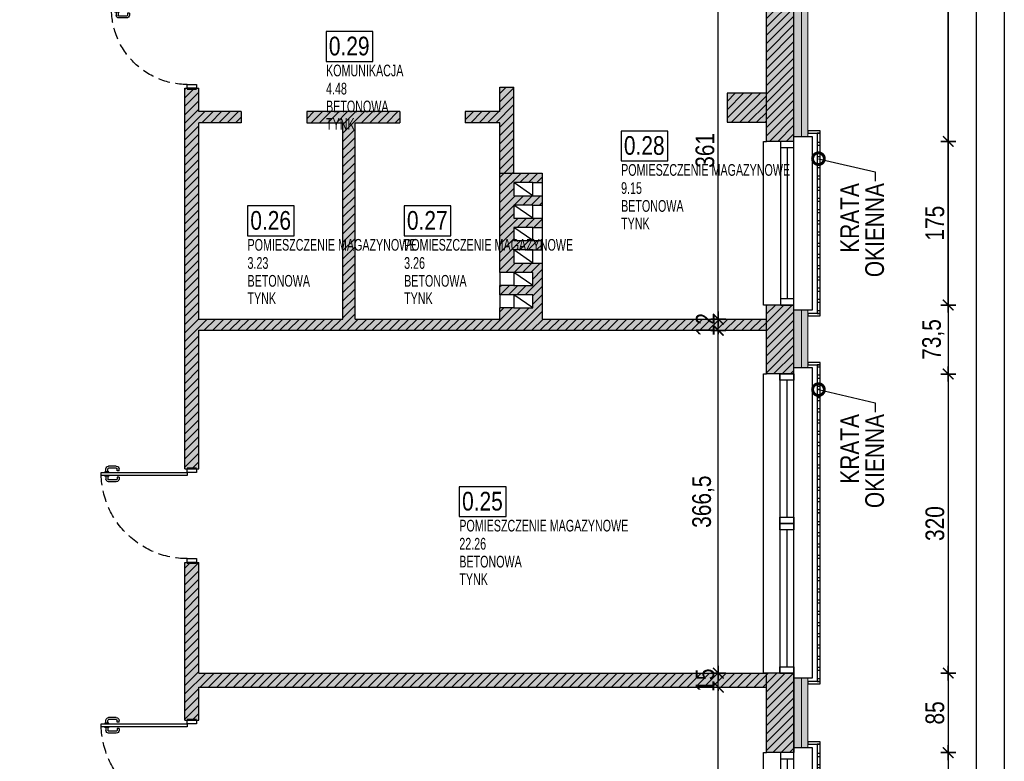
# Model space of a CAD drawing. Header units: millimetres. Extents: x 59331 to 112314, y -16110 to 34390.
# Tile 177 of 198: x 71515 to 72568, y 21896 to 22689. Entities that reach past the tile are written whole.
import ezdxf
from ezdxf import colors
from ezdxf.entities.mleader import LeaderData, LeaderLine
from ezdxf.math import Vec2, Vec3

# ---------------------------------------------------------------- set-up
doc = ezdxf.new("R2010")
doc.units = ezdxf.units.MM
doc.linetypes.add('DASHED', pattern=[0.75, 0.5, -0.25])
doc.layers.get('DEFPOINTS').update_dxf_attribs({"lineweight": 9})
for name, color, linetype in [('_HSA_HATCH_WYPEŁNIENIA_PRZEGRÓD', 205, 'Continuous'), ('_HSA_NUMERACJA POMIESZCZEN', 43, 'Continuous'), ('_HSA_OPIS', 43, 'Continuous'), ('_HSA_STOLARKA_WEWNĘTRZNA', 132, 'Continuous'), ('_HSA_STOLARKA_ZEWNĘTRZNA', 132, 'Continuous'), ('_HSA_WIDOKOWE', 1, 'Continuous'), ('_HSA_WIDOKOWE_CIENKIE', 8, 'Continuous'), ('_HSA_WYM_100', 141, 'Continuous'), ('_HSA_ŚCIANY_DZIAŁOWE', 6, 'Continuous'), ('_HSA_ŚCIANY_KONSTRUKCYJNE', 3, 'Continuous'), ('_HSA_ŚCIANY_MUROWANE', 4, 'Continuous')]:
    doc.layers.add(name, color=color, linetype=linetype)
for name, color, linetype, lineweight in [('_HSA_IZOLACJA_TERMICZNA', 2, 'Continuous', 5), ('A- stolarka', 221, 'Continuous', 20), ('A-sciany', 254, 'Continuous', 30)]:
    doc.layers.add(name, color=color, linetype=linetype, lineweight=lineweight)
doc.layers.add('_HSA_NUMERACJA POMIESZCZEN POMOC', color=7, linetype='Continuous', true_color=0x38940a, plot=False)
doc.layers.add('_HSA_UWAGI', color=50, linetype='Continuous', plot=False)
doc.styles.add('ARIAL_100', font='Arial.ttf', dxfattribs={"width": 0.8, "height": 20})
doc.styles.add('ARIAL_50', font='Arial Narrow.ttf', dxfattribs={"width": 0.8, "height": 10})
doc.linetypes.add('BATTING', pattern='A,0.00254,-2.54,[134,ltypeshp.shx,S=2.54,R=0,X=-2.54,Y=0],-5.08,[134,ltypeshp.shx,S=2.54,R=180,X=2.54,Y=0],-2.54', length=10.16254)
doc.dimstyles.new('WYM_WEWN_100', dxfattribs={"dimtxt": 20, "dimasz": 2, "dimexe": 10, "dimexo": 0, "dimgap": 4, "dimtad": 1, "dimdec": 1, "dimrnd": 0.1, "dimtxsty": 'ARIAL_100', "dimblk": 'Wym-03', "dimcen": 0, "dimdle": 10, "dimse1": 1, "dimse2": 1, "dimclrt": 256, "dimazin": 2, "dimtfac": 1, "dimtdec": 1, "dimtix": 1, "dimtmove": 2, "dimatfit": 0, "dimfxl": 1, "dimtolj": 1, "dimtzin": 0, "dimarcsym": 0})

# ---------------------------------------------------------------- blocks, each defined once
blk = doc.blocks.new('kr')
for points in [[(7192, 8737), (7205.1, 8737), (7205.1, 8739.5), (7192, 8739.5)], [(7205.1, 8737), (7201.9, 8737), (7201.9, 8544), (7205.1, 8544)], [(7201.9, 8724), (7205.1, 8724), (7205.1, 8726.9), (7201.9, 8726.9)], [(7201.9, 8712), (7205.1, 8712), (7205.1, 8714.9), (7201.9, 8714.9)], [(7201.9, 8700), (7205.1, 8700), (7205.1, 8702.9), (7201.9, 8702.9)], [(7201.9, 8688), (7205.1, 8688), (7205.1, 8690.9), (7201.9, 8690.9)], [(7201.9, 8676), (7205.1, 8676), (7205.1, 8678.9), (7201.9, 8678.9)], [(7201.9, 8664), (7205.1, 8664), (7205.1, 8666.9), (7201.9, 8666.9)], [(7201.9, 8652), (7205.1, 8652), (7205.1, 8654.9), (7201.9, 8654.9)], [(7201.9, 8640), (7205.1, 8640), (7205.1, 8642.9), (7201.9, 8642.9)], [(7201.9, 8628), (7205.1, 8628), (7205.1, 8630.9), (7201.9, 8630.9)], [(7201.9, 8616), (7205.1, 8616), (7205.1, 8618.9), (7201.9, 8618.9)], [(7201.9, 8604), (7205.1, 8604), (7205.1, 8606.9), (7201.9, 8606.9)], [(7201.9, 8592), (7205.1, 8592), (7205.1, 8594.9), (7201.9, 8594.9)], [(7201.9, 8580), (7205.1, 8580), (7205.1, 8582.9), (7201.9, 8582.9)], [(7201.9, 8568), (7205.1, 8568), (7205.1, 8570.9), (7201.9, 8570.9)], [(7201.9, 8556), (7205.1, 8556), (7205.1, 8558.9), (7201.9, 8558.9)], [(7192, 8541.5), (7205.1, 8541.5), (7205.1, 8544), (7192, 8544)], [(7201.9, 8544), (7205.1, 8544), (7205.1, 8546.9), (7201.9, 8546.9)]]:
    blk.add_lwpolyline(points, close=True)
blk = doc.blocks.new('*U28')
for p, q in [((4.2, 87), (1.1, 87)), ((4.2, 85), (1.1, 85)), ((4.2, 88.25), (5, 88.25)), ((4.2, 83.75), (4.2, 88.25)), ((8.725, 88.25), (7.925, 88.25)), ((8.725, 83.75), (8.725, 88.25)), ((8.725, 87), (11.825, 87)), ((8.725, 85), (11.825, 85)), ((-1.9, 75.86), (-1.9, 84)), ((0.1, 75.86), (0.1, 84)), ((3.2, 74.86), (1.1, 74.86)), ((3.2, 72.86), (3.2, 74.86)), ((5, 83.75), (4.2, 83.75)), ((7.925, 83.75), (8.725, 83.75)), ((9.725, 72.86), (9.725, 74.86)), ((9.725, 74.86), (11.825, 74.86)), ((12.825, 75.86), (12.825, 84)), ((14.825, 75.86), (14.825, 84)), ((3.2, 72.86), (1.1, 72.86)), ((9.725, 72.86), (11.825, 72.86))]:
    blk.add_line(p, q)
for points in [[(5, 0), (7.925, 0), (7.925, 92), (5, 92)], [(1, 0), (1, -10), (5, -10), (5, 0)], [(97, 0), (97, -10), (101, -10), (101, 0)]]:
    blk.add_lwpolyline(points, close=True)
for points in [[(0, 0), (0, -10)], [(102, 0), (102, -10)]]:
    blk.add_lwpolyline(points)
for centre, radius, start, end in [((1.1, 84), 3, 90, 180), ((1.1, 84), 1, 90, 180), ((11.825, 84), 3, 0, 90), ((11.825, 84), 1, 0, 90), ((1.1, 75.86), 3, 180, 270), ((1.1, 75.86), 1, 180, 270), ((11.825, 75.86), 3, 270, 0), ((11.825, 75.86), 1, 270, 0)]:
    blk.add_arc(centre, radius, start, end)
at = {"linetype": 'DASHED', "ltscale": 25}
blk.add_arc((5, 0), 92, 0, 90, dxfattribs=at)
blk = doc.blocks.new('*U29')
for p, q in [((4.2, 76), (1.1, 76)), ((4.2, 74), (1.1, 74)), ((4.2, 77.25), (5, 77.25)), ((4.2, 72.75), (4.2, 77.25)), ((8.725, 77.25), (7.925, 77.25)), ((8.725, 72.75), (8.725, 77.25)), ((8.725, 76), (11.825, 76)), ((8.725, 74), (11.825, 74)), ((-1.9, 64.86), (-1.9, 73)), ((0.1, 64.86), (0.1, 73)), ((3.2, 63.86), (1.1, 63.86)), ((3.2, 61.86), (3.2, 63.86)), ((5, 72.75), (4.2, 72.75)), ((7.925, 72.75), (8.725, 72.75)), ((9.725, 61.86), (9.725, 63.86)), ((9.725, 63.86), (11.825, 63.86)), ((12.825, 64.86), (12.825, 73)), ((14.825, 64.86), (14.825, 73)), ((3.2, 61.86), (1.1, 61.86)), ((9.725, 61.86), (11.825, 61.86))]:
    blk.add_line(p, q)
for points in [[(5, 0), (7.925, 0), (7.925, 81), (5, 81)], [(1, 0), (1, -10), (5, -10), (5, 0)], [(86, 0), (86, -10), (90, -10), (90, 0)]]:
    blk.add_lwpolyline(points, close=True)
for points in [[(0, 0), (0, -10)], [(91, 0), (91, -10)]]:
    blk.add_lwpolyline(points)
for centre, radius, start, end in [((1.1, 73), 3, 90, 180), ((1.1, 73), 1, 90, 180), ((11.825, 73), 3, 0, 90), ((11.825, 73), 1, 0, 90), ((1.1, 64.86), 3, 180, 270), ((1.1, 64.86), 1, 180, 270), ((11.825, 64.86), 3, 270, 0), ((11.825, 64.86), 1, 270, 0)]:
    blk.add_arc(centre, radius, start, end)
at = {"linetype": 'DASHED', "ltscale": 25}
blk.add_arc((5, 0), 81, 0, 90, dxfattribs=at)
blk = doc.blocks.new('A$Ced0c9adf')
for points in [[(0, 341.4), (13.1, 341.4), (13.1, 343.8), (0, 343.8)], [(13.1, 341.4), (9.9, 341.4), (9.9, 183.1), (13.1, 183.1)], [(9.9, 339.1), (13.1, 339.1), (13.1, 341.4), (9.9, 341.4)], [(9.9, 327.1), (13.1, 327.1), (13.1, 330.1), (9.9, 330.1)], [(9.9, 315.1), (13.1, 315.1), (13.1, 318.1), (9.9, 318.1)], [(9.9, 303.1), (13.1, 303.1), (13.1, 306.1), (9.9, 306.1)], [(9.9, 291.1), (13.1, 291.1), (13.1, 294.1), (9.9, 294.1)], [(9.9, 279.1), (13.1, 279.1), (13.1, 282.1), (9.9, 282.1)], [(9.9, 267.1), (13.1, 267.1), (13.1, 270.1), (9.9, 270.1)], [(9.9, 255.1), (13.1, 255.1), (13.1, 258.1), (9.9, 258.1)], [(9.9, 243.1), (13.1, 243.1), (13.1, 246.1), (9.9, 246.1)], [(9.9, 231.1), (13.1, 231.1), (13.1, 234.1), (9.9, 234.1)], [(9.9, 219.1), (13.1, 219.1), (13.1, 222.1), (9.9, 222.1)], [(9.9, 207.1), (13.1, 207.1), (13.1, 210.1), (9.9, 210.1)], [(9.9, 195.1), (13.1, 195.1), (13.1, 198.1), (9.9, 198.1)], [(9.9, 183.1), (13.1, 183.1), (13.1, 186.1), (9.9, 186.1)], [(13.1, 183.1), (9.9, 183.1), (9.9, 2.5), (13.1, 2.5)], [(9.9, 170.5), (13.1, 170.5), (13.1, 173.4), (9.9, 173.4)], [(9.9, 158.5), (13.1, 158.5), (13.1, 161.4), (9.9, 161.4)], [(9.9, 146.5), (13.1, 146.5), (13.1, 149.4), (9.9, 149.4)], [(9.9, 134.5), (13.1, 134.5), (13.1, 137.4), (9.9, 137.4)], [(9.9, 122.5), (13.1, 122.5), (13.1, 125.4), (9.9, 125.4)], [(9.9, 110.5), (13.1, 110.5), (13.1, 113.4), (9.9, 113.4)], [(9.9, 98.5), (13.1, 98.5), (13.1, 101.4), (9.9, 101.4)], [(9.9, 86.5), (13.1, 86.5), (13.1, 89.4), (9.9, 89.4)], [(9.9, 74.5), (13.1, 74.5), (13.1, 77.4), (9.9, 77.4)], [(9.9, 62.5), (13.1, 62.5), (13.1, 65.4), (9.9, 65.4)], [(9.9, 50.5), (13.1, 50.5), (13.1, 53.4), (9.9, 53.4)], [(9.9, 38.5), (13.1, 38.5), (13.1, 41.4), (9.9, 41.4)], [(9.9, 26.5), (13.1, 26.5), (13.1, 29.4), (9.9, 29.4)], [(9.9, 14.5), (13.1, 14.5), (13.1, 17.4), (9.9, 17.4)], [(0, 0), (13.1, 0), (13.1, 2.5), (0, 2.5)], [(9.9, 2.5), (13.1, 2.5), (13.1, 5.4), (9.9, 5.4)]]:
    blk.add_lwpolyline(points, close=True)
blk = doc.blocks.new('NUMERACJA_POMIESZCZEŃ_200')
blk.add_lwpolyline([(50, 31.9), (0, 31.9), (0, 0), (50, 0)], close=True)
at = {"style": 'ARIAL_100', "width": 0.8}
blk.add_attdef('OPIS_TABELKA', (3, 6.5), '', height=20, dxfattribs=at)
at = {"layer": '_HSA_NUMERACJA POMIESZCZEN POMOC', "style": 'ARIAL_50', "width": 0.8}
for tag, p in [('NAZWA', (0, -15.9)), ('POWIERZCHNIA', (0, -35.3)), ('POSADZKA', (0, -54.4)), ('SUFIT', (0, -73.1))]:
    blk.add_attdef(tag, p, '', height=12.5, dxfattribs=at)
blk = doc.blocks.new('otu')
for points in [[(7162, 9254), (7177, 9254), (7177, 9414), (7162, 9414)], [(7162, 9414), (7177, 9414), (7177, 9407.4), (7162, 9407.4)], [(7177, 9407.4), (7169.5, 9407.4), (7169.5, 9260.7), (7177, 9260.7)], [(7162, 9260.7), (7177, 9260.7), (7177, 9254), (7162, 9254)]]:
    blk.add_lwpolyline(points, close=True)
blk = doc.blocks.new('*U88')
at = {"linetype": 'ByBlock', "ltscale": 10}
for p, q in [((0, 14), (175, 14)), ((0, 0), (0, 14)), ((7, 0), (7, 14)), ((168, 14), (168, 0)), ((175, 14), (175, 0)), ((0, 0), (175, 0)), ((7, 7), (168, 7))]:
    blk.add_line(p, q, dxfattribs=at)
blk = doc.blocks.new('_DotSmall')
at = {"color": 0, "linetype": 'ByBlock', "const_width": 0.5}
blk.add_lwpolyline([(-0.0625, 0, 1), (0.0625, 0, 1)], format="xyb", close=True, dxfattribs=at)
blk = doc.blocks.new('Wym-03')
for p, q in [((-4, 0), (4, 0)), ((0, 4), (0, -4))]:
    blk.add_line(p, q)
blk.add_lwpolyline([(-2.83, -2.83, 0.8, 0.8, 0), (2.83, 2.83, 0.05, 0.05, 0)], format="xyseb")
blk = doc.blocks.new('*D429')
at = {"layer": '_HSA_WYM_100', "color": 0, "lineweight": -2, "transparency": 16777216}
blk.add_line((72508.2, 22386.2), (72508.2, 22557.2), dxfattribs=at)
at = {"layer": 'DEFPOINTS', "color": 0, "transparency": 16777216}
for p in [(72343.2, 22559.2), (72508.2, 22559.2), (72343.2, 22384.2)]:
    blk.add_point(p, dxfattribs=at)
at = {"layer": '_HSA_WYM_100', "color": 0, "lineweight": -2, "transparency": 16777216, "xscale": 2, "yscale": 2, "zscale": 2}
for p, rotation in [((72508.2, 22559.2), 90), ((72508.2, 22384.2), 270)]:
    blk.add_blockref('Wym-03', p, dxfattribs=dict(at, rotation=rotation))
at = {"layer": '_HSA_WYM_100', "transparency": 16777216, "insert": (72494, 22471.7), "char_height": 20, "attachment_point": 5, "rotation": 90, "style": 'ARIAL_100'}
blk.add_mtext('\\A1;175', dxfattribs=at)
blk = doc.blocks.new('*D430')
at = {"layer": '_HSA_WYM_100', "color": 0, "lineweight": -2, "transparency": 16777216}
blk.add_line((72508.2, 22561.2), (72508.2, 23251.5), dxfattribs=at)
at = {"layer": 'DEFPOINTS', "color": 0, "transparency": 16777216}
for p in [(72358.2, 23253.5), (72508.2, 23253.5), (72343.2, 22559.2)]:
    blk.add_point(p, dxfattribs=at)
at = {"layer": '_HSA_WYM_100', "color": 0, "lineweight": -2, "transparency": 16777216, "xscale": 2, "yscale": 2, "zscale": 2}
for p, rotation in [((72508.2, 23253.5), 90), ((72508.2, 22559.2), 270)]:
    blk.add_blockref('Wym-03', p, dxfattribs=dict(at, rotation=rotation))
at = {"layer": '_HSA_WYM_100', "transparency": 16777216, "insert": (72492.2, 22906.3), "char_height": 20, "attachment_point": 5, "rotation": 90, "style": 'ARIAL_100'}
blk.add_mtext('\\A1;694,5', dxfattribs=at)
blk = doc.blocks.new('*D431')
at = {"layer": '_HSA_WYM_100', "color": 0, "lineweight": -2, "transparency": 16777216}
blk.add_line((72508.2, 22382.2), (72508.2, 22312.4), dxfattribs=at)
at = {"layer": 'DEFPOINTS', "color": 0, "transparency": 16777216}
for p in [(72343.2, 22384.2), (72343.2, 22310.4), (72508.2, 22310.4)]:
    blk.add_point(p, dxfattribs=at)
at = {"layer": '_HSA_WYM_100', "color": 0, "lineweight": -2, "transparency": 16777216, "xscale": 2, "yscale": 2, "zscale": 2}
for p, rotation in [((72508.2, 22384.2), 90), ((72508.2, 22310.4), 270)]:
    blk.add_blockref('Wym-03', p, dxfattribs=dict(at, rotation=rotation))
at = {"layer": '_HSA_WYM_100', "transparency": 16777216, "insert": (72492.2, 22347.3), "char_height": 20, "attachment_point": 5, "rotation": 90, "style": 'ARIAL_100'}
blk.add_mtext('\\A1;73,5', dxfattribs=at)
blk = doc.blocks.new('*D432')
at = {"layer": '_HSA_WYM_100', "color": 0, "lineweight": -2, "transparency": 16777216}
blk.add_line((72508.2, 22308.4), (72508.2, 21992.4), dxfattribs=at)
at = {"layer": 'DEFPOINTS', "color": 0, "transparency": 16777216}
for p in [(72343.2, 22310.4), (72343.2, 21990.4), (72508.2, 21990.4)]:
    blk.add_point(p, dxfattribs=at)
at = {"layer": '_HSA_WYM_100', "color": 0, "lineweight": -2, "transparency": 16777216, "xscale": 2, "yscale": 2, "zscale": 2}
for p, rotation in [((72508.2, 22310.4), 90), ((72508.2, 21990.4), 270)]:
    blk.add_blockref('Wym-03', p, dxfattribs=dict(at, rotation=rotation))
at = {"layer": '_HSA_WYM_100', "transparency": 16777216, "insert": (72494, 22150.4), "char_height": 20, "attachment_point": 5, "rotation": 90, "style": 'ARIAL_100'}
blk.add_mtext('\\A1;320', dxfattribs=at)
blk = doc.blocks.new('*D433')
at = {"layer": '_HSA_WYM_100', "color": 0, "lineweight": -2, "transparency": 16777216}
blk.add_line((72508.2, 21988.4), (72508.2, 21907.4), dxfattribs=at)
at = {"layer": 'DEFPOINTS', "color": 0, "transparency": 16777216}
for p in [(72343.2, 21990.4), (72343.2, 21905.4), (72508.2, 21905.4)]:
    blk.add_point(p, dxfattribs=at)
at = {"layer": '_HSA_WYM_100', "color": 0, "lineweight": -2, "transparency": 16777216, "xscale": 2, "yscale": 2, "zscale": 2}
for p, rotation in [((72508.2, 21990.4), 90), ((72508.2, 21905.4), 270)]:
    blk.add_blockref('Wym-03', p, dxfattribs=dict(at, rotation=rotation))
at = {"layer": '_HSA_WYM_100', "transparency": 16777216, "insert": (72494, 21947.9), "char_height": 20, "attachment_point": 5, "rotation": 90, "style": 'ARIAL_100'}
blk.add_mtext('\\A1;85', dxfattribs=at)
blk = doc.blocks.new('*D434')
at = {"layer": '_HSA_WYM_100', "color": 0, "lineweight": -2, "transparency": 16777216}
blk.add_line((72508.2, 21903.4), (72508.2, 21732.4), dxfattribs=at)
at = {"layer": 'DEFPOINTS', "color": 0, "transparency": 16777216}
for p in [(72343.2, 21905.4), (72343.1, 21730.4), (72508.2, 21730.4)]:
    blk.add_point(p, dxfattribs=at)
at = {"layer": '_HSA_WYM_100', "color": 0, "lineweight": -2, "transparency": 16777216, "xscale": 2, "yscale": 2, "zscale": 2}
for p, rotation in [((72508.2, 21905.4), 90), ((72508.2, 21730.4), 270)]:
    blk.add_blockref('Wym-03', p, dxfattribs=dict(at, rotation=rotation))
at = {"layer": '_HSA_WYM_100', "transparency": 16777216, "insert": (72494, 21817.9), "char_height": 20, "attachment_point": 5, "rotation": 90, "style": 'ARIAL_100'}
blk.add_mtext('\\A1;175', dxfattribs=at)
blk = doc.blocks.new('*D452')
at = {"layer": '_HSA_WYM_100', "color": 0, "lineweight": -2, "transparency": 16777216}
blk.add_line((72538.2, 23251.5), (72538.2, 19529.4), dxfattribs=at)
at = {"layer": 'DEFPOINTS', "color": 0, "transparency": 16777216}
for p in [(72358.2, 23253.5), (72358.2, 19527.4), (72538.2, 19527.4)]:
    blk.add_point(p, dxfattribs=at)
at = {"layer": '_HSA_WYM_100', "color": 0, "lineweight": -2, "transparency": 16777216, "xscale": 2, "yscale": 2, "zscale": 2}
for p, rotation in [((72538.2, 23253.5), 90), ((72538.2, 19527.4), 270)]:
    blk.add_blockref('Wym-03', p, dxfattribs=dict(at, rotation=rotation))
at = {"layer": '_HSA_WYM_100', "transparency": 16777216, "insert": (72524, 21390.5), "char_height": 20, "attachment_point": 5, "rotation": 90, "style": 'ARIAL_100'}
blk.add_mtext('\\A1;3726', dxfattribs=at)
blk = doc.blocks.new('*D788')
at = {"layer": '_HSA_WYM_100', "color": 0, "lineweight": -2, "transparency": 16777216}
blk.add_line((72262.3, 21698.9), (72262.3, 21973.4), dxfattribs=at)
at = {"layer": 'DEFPOINTS', "color": 0, "transparency": 16777216}
for p in [(72262.3, 21975.4), (72313.8, 21975.4), (72313.8, 21696.9)]:
    blk.add_point(p, dxfattribs=at)
at = {"layer": '_HSA_WYM_100', "color": 0, "lineweight": -2, "transparency": 16777216, "xscale": 2, "yscale": 2, "zscale": 2}
for p, rotation in [((72262.3, 21975.4), 89.9999999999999), ((72262.3, 21696.9), 269.9999999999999)]:
    blk.add_blockref('Wym-03', p, dxfattribs=dict(at, rotation=rotation))
at = {"layer": '_HSA_WYM_100', "transparency": 16777216, "insert": (72246.3, 21836.2), "char_height": 20, "attachment_point": 5, "rotation": 90, "style": 'ARIAL_100'}
blk.add_mtext('\\A1;278,5', dxfattribs=at)
blk = doc.blocks.new('*D789')
at = {"layer": '_HSA_WYM_100', "color": 0, "lineweight": -2, "transparency": 16777216}
for p, q in [((72262.3, 21992.4), (72262.3, 21994.4)), ((72262.3, 21975.4), (72262.3, 21990.4)), ((72262.3, 21973.4), (72262.3, 21971.4))]:
    blk.add_line(p, q, dxfattribs=at)
at = {"layer": 'DEFPOINTS', "color": 0, "transparency": 16777216}
for p in [(72262.3, 21990.4), (72313.8, 21990.4), (72313.8, 21975.4)]:
    blk.add_point(p, dxfattribs=at)
at = {"layer": '_HSA_WYM_100', "color": 0, "lineweight": -2, "transparency": 16777216, "xscale": 2, "yscale": 2, "zscale": 2}
for p, rotation in [((72262.3, 21990.4), 269.9999999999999), ((72262.3, 21975.4), 89.99999999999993)]:
    blk.add_blockref('Wym-03', p, dxfattribs=dict(at, rotation=rotation))
at = {"layer": '_HSA_WYM_100', "transparency": 16777216, "insert": (72248.1, 21982.9), "char_height": 20, "attachment_point": 5, "rotation": 90, "style": 'ARIAL_100'}
blk.add_mtext('\\A1;15', dxfattribs=at)
blk = doc.blocks.new('*D790')
at = {"layer": '_HSA_WYM_100', "color": 0, "lineweight": -2, "transparency": 16777216}
blk.add_line((72262.3, 21992.4), (72262.3, 22355.1), dxfattribs=at)
at = {"layer": 'DEFPOINTS', "color": 0, "transparency": 16777216}
for p in [(72262.3, 22357.1), (72313.8, 22357.1), (72313.8, 21990.4)]:
    blk.add_point(p, dxfattribs=at)
at = {"layer": '_HSA_WYM_100', "color": 0, "lineweight": -2, "transparency": 16777216, "xscale": 2, "yscale": 2, "zscale": 2}
for p, rotation in [((72262.3, 22357.1), 89.9999999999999), ((72262.3, 21990.4), 269.9999999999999)]:
    blk.add_blockref('Wym-03', p, dxfattribs=dict(at, rotation=rotation))
at = {"layer": '_HSA_WYM_100', "transparency": 16777216, "insert": (72246.3, 22173.8), "char_height": 20, "attachment_point": 5, "rotation": 90, "style": 'ARIAL_100'}
blk.add_mtext('\\A1;366,5', dxfattribs=at)
blk = doc.blocks.new('*D791')
at = {"layer": '_HSA_WYM_100', "color": 0, "lineweight": -2, "transparency": 16777216}
for p, q in [((72262.3, 22371.1), (72262.3, 22373.1)), ((72262.3, 22357.1), (72262.3, 22369.1)), ((72262.3, 22355.1), (72262.3, 22353.1))]:
    blk.add_line(p, q, dxfattribs=at)
at = {"layer": 'DEFPOINTS', "color": 0, "transparency": 16777216}
for p in [(72262.3, 22369.1), (72313.8, 22369.1), (72313.8, 22357.1)]:
    blk.add_point(p, dxfattribs=at)
at = {"layer": '_HSA_WYM_100', "color": 0, "lineweight": -2, "transparency": 16777216, "xscale": 2, "yscale": 2, "zscale": 2}
for p, rotation in [((72262.3, 22369.1), 269.9999999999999), ((72262.3, 22357.1), 89.99999999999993)]:
    blk.add_blockref('Wym-03', p, dxfattribs=dict(at, rotation=rotation))
at = {"layer": '_HSA_WYM_100', "transparency": 16777216, "insert": (72248.3, 22363.1), "char_height": 20, "attachment_point": 5, "rotation": 90, "style": 'ARIAL_100'}
blk.add_mtext('\\A1;12', dxfattribs=at)
blk = doc.blocks.new('*D792')
at = {"layer": '_HSA_WYM_100', "color": 0, "lineweight": -2, "transparency": 16777216}
blk.add_line((72262.3, 22371.1), (72262.3, 22728.1), dxfattribs=at)
at = {"layer": 'DEFPOINTS', "color": 0, "transparency": 16777216}
for p in [(72262.3, 22730.1), (72313.8, 22730.1), (72313.8, 22369.1)]:
    blk.add_point(p, dxfattribs=at)
at = {"layer": '_HSA_WYM_100', "color": 0, "lineweight": -2, "transparency": 16777216, "xscale": 2, "yscale": 2, "zscale": 2}
for p, rotation in [((72262.3, 22730.1), 89.9999999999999), ((72262.3, 22369.1), 269.9999999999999)]:
    blk.add_blockref('Wym-03', p, dxfattribs=dict(at, rotation=rotation))
at = {"layer": '_HSA_WYM_100', "transparency": 16777216, "insert": (72248.1, 22549.6), "char_height": 20, "attachment_point": 5, "rotation": 90, "style": 'ARIAL_100'}
blk.add_mtext('\\A1;361', dxfattribs=at)

msp = doc.modelspace()

# ---------------------------------------------------------------- hatches: boundary and pattern name
at = {"layer": '_HSA_HATCH_WYPEŁNIENIA_PRZEGRÓD'}
h = msp.add_hatch(dxfattribs=at)
h.set_pattern_fill('ANSI31', color=256, scale=2, angle=-1e-13, style=0)
h.paths.add_polyline_path([(72271.81, 22610.64), (72271.81, 22579.64), (72313.81, 22579.64), (72313.81, 22610.64)])
h.paths.add_polyline_path([(72313.81, 22310.42), (72343.19, 22310.42), (72343.19, 22384.17), (72313.81, 22384.17)])
h.paths.add_polyline_path([(72343.19, 21990.42), (72313.81, 21990.42), (72313.81, 21905.42), (72343.19, 21905.42)])
h.paths.add_polyline_path([(72343.19, 21730.42), (72313.81, 21730.42), (72313.81, 21619.24), (72343.19, 21619.24)])
h.paths.add_polyline_path([(72343.19, 21444.24), (72313.81, 21444.24), (72313.81, 21335.52), (72343.19, 21335.52)])
h.paths.add_polyline_path([(72263.81, 21406.25), (72263.81, 21370.53), (72313.81, 21370.53), (72313.81, 21406.25)])
h.paths.add_polyline_path([(72343.19, 21085.42), (72343.19, 21160.52), (72313.81, 21160.52), (72313.81, 21085.42)])
h.paths.add_polyline_path([(72313.81, 20749.35), (72343.19, 20749.35), (72343.19, 20910.42), (72313.81, 20910.42)])
h.paths.add_polyline_path([(72313.81, 20792.64), (72278.81, 20792.64), (72278.81, 20760.64), (72313.81, 20760.64)])
h.paths.add_polyline_path([(72343.19, 20639.35), (72313.81, 20639.35), (72313.81, 20597.92), (72343.19, 20597.92)])
h.paths.add_polyline_path([(72313.81, 20422.92), (72313.81, 20380.8), (72343.19, 20380.8), (72343.19, 20422.92)])
h.paths.add_polyline_path([(72313.81, 20172.8), (72313.81, 20205.8), (72278.81, 20205.8), (72278.81, 20172.8)])
h.paths.add_polyline_path([(64845.6, 25016.02), (69067.47, 25016.02), (69067.47, 25839.79), (64845.6, 25839.79)], flags=9)
at = {"layer": '_HSA_HATCH_WYPEŁNIENIA_PRZEGRÓD', "true_color": 0x969696}
for points in [[(72278.19, 23173.28), (72278.19, 23209), (72296.81, 23209), (72296.81, 23216.14), (60490.33, 23216.14), (60490.33, 23253.53), (72358.19, 23253.53), (72358.19, 22564.17), (72343.19, 22564.17), (72343.19, 22559.17), (72313.81, 22559.17), (72313.81, 23173.28)], [(72271.81, 22610.64), (72313.81, 22610.64), (72313.81, 22579.64), (72271.81, 22579.64)]]:
    msp.add_hatch(color=252, dxfattribs=at).paths.add_polyline_path(points)
at = {"layer": '_HSA_HATCH_WYPEŁNIENIA_PRZEGRÓD'}
h = msp.add_hatch(dxfattribs=at)
h.set_pattern_fill('ANSI31', color=256, scale=2, style=0)
h.set_pattern_definition([(45, (0, -5754.548), (-4.49012806, 4.49012806), [])])
h.paths.add_polyline_path([(72278.19, 23173.28), (72278.19, 23209), (72296.81, 23209), (72296.81, 23216.14), (60490.33, 23216.14), (60490.33, 23238.53), (72343.19, 23238.53), (72343.19, 22559.17), (72313.81, 22559.17), (72313.81, 23173.28)])
h = msp.add_hatch(dxfattribs=at)
h.set_pattern_fill('ANSI31', color=256, scale=2, angle=-1e-13, style=0)
h.paths.add_polyline_path([(71706.81, 23208.7), (71706.81, 23216.14), (71691.81, 23216.14), (71691.81, 23208.7)])
h.paths.add_polyline_path([(71677.81, 23208.7), (71677.81, 23172.98), (71727.81, 23172.98), (71727.81, 23208.7)])
h.paths.add_polyline_path([(71706.81, 23172.98), (71691.81, 23172.98), (71691.81, 23005.54), (71706.81, 23005.54)])
h.paths.add_polyline_path([(72028.81, 22730.14), (72028.81, 22702.23), (72043.81, 22702.23), (72043.81, 22730.14), (72313.81, 22730.14), (72313.81, 22745.14), (71706.81, 22745.14), (71706.81, 22856.54), (71691.81, 22856.54), (71691.81, 22705.14), (71706.81, 22705.14), (71706.81, 22730.14)])
h.paths.add_polyline_path([(72043.81, 22617.23), (72028.81, 22617.23), (72028.81, 22591.14), (71991.75, 22591.14), (71991.75, 22579.14), (72028.81, 22579.14), (72028.81, 22525.32), (72043.81, 22525.32)])
h.paths.add_polyline_path([(71822.13, 22591.14), (71822.13, 22579.14), (71860.81, 22579.14), (71860.81, 22369.14), (71706.81, 22369.14), (71706.81, 22579.14), (71752.13, 22579.14), (71752.13, 22591.14), (71706.81, 22591.14), (71706.81, 22616.14), (71691.81, 22616.14), (71691.81, 22208.9), (71706.81, 22208.9), (71706.81, 22357.14), (72313.81, 22357.14), (72313.81, 22369.14), (72073.95, 22369.14), (72073.95, 22429.09), (72063.81, 22429.09), (72043.81, 22429.09), (72043.81, 22443.09), (72063.81, 22443.09), (72073.95, 22443.09), (72073.95, 22453.09), (72063.81, 22453.09), (72043.81, 22453.09), (72043.81, 22467.09), (72063.81, 22467.09), (72073.95, 22467.09), (72073.95, 22477.09), (72063.81, 22477.09), (72043.81, 22477.09), (72043.81, 22491.09), (72063.81, 22491.09), (72073.95, 22491.09), (72073.95, 22501.09), (72063.81, 22501.09), (72043.81, 22501.09), (72043.81, 22515.09), (72063.81, 22515.09), (72073.95, 22515.09), (72073.95, 22525.32), (72028.81, 22525.32), (72028.81, 22419.09), (72043.81, 22419.09), (72063.81, 22419.09), (72063.81, 22405.09), (72043.81, 22405.09), (72028.81, 22405.09), (72028.81, 22395.09), (72043.81, 22395.09), (72063.81, 22395.09), (72063.81, 22381.09), (72043.81, 22381.09), (72028.81, 22381.09), (72028.81, 22369.14), (71873.81, 22369.14), (71873.81, 22579.14), (71921.75, 22579.14), (71921.75, 22591.14)])
h.paths.add_polyline_path([(71706.81, 21990.42), (71706.81, 22108.9), (71691.81, 22108.9), (71691.81, 21940.02), (71706.81, 21940.02), (71706.81, 21975.42), (72313.81, 21975.42), (72313.81, 21990.42)])
h.paths.add_polyline_path([(71706.81, 21696.88), (71706.81, 21840.02), (71691.81, 21840.02), (71691.81, 21568.86), (71706.81, 21568.86), (71706.81, 21681.88), (72313.81, 21681.88), (72313.81, 21696.88)])
at = {"layer": '_HSA_HATCH_WYPEŁNIENIA_PRZEGRÓD', "true_color": 0x969696}
h = msp.add_hatch(color=252, dxfattribs=at)
h.paths.add_polyline_path([(71706.81, 23216.14), (71691.81, 23216.14), (71691.81, 23208.7), (71706.81, 23208.7)])
h.paths.add_polyline_path([(71727.81, 23208.7), (71677.81, 23208.7), (71677.81, 23172.98), (71727.81, 23172.98)])
h.paths.add_polyline_path([(71706.81, 23172.98), (71691.81, 23172.98), (71691.81, 23005.54), (71706.81, 23005.54)])
h.paths.add_polyline_path([(72313.81, 22745.14), (71706.81, 22745.14), (71706.81, 22856.54), (71691.81, 22856.54), (71691.81, 22705.14), (71706.81, 22705.14), (71706.81, 22730.14), (72028.81, 22730.14), (72028.81, 22702.23), (72043.81, 22702.23), (72043.81, 22730.14), (72313.81, 22730.14)])
h.paths.add_polyline_path([(72043.81, 22617.23), (72028.81, 22617.23), (72028.81, 22591.14), (71991.75, 22591.14), (71991.75, 22579.14), (72028.81, 22579.14), (72028.81, 22525.32), (72043.81, 22525.32)])
h.paths.add_polyline_path([(71921.75, 22591.14), (71822.13, 22591.14), (71822.13, 22579.14), (71860.81, 22579.14), (71860.81, 22369.14), (71706.81, 22369.14), (71706.81, 22579.14), (71752.13, 22579.14), (71752.13, 22591.14), (71706.81, 22591.14), (71706.81, 22616.14), (71691.81, 22616.14), (71691.81, 22208.9), (71706.81, 22208.9), (71706.81, 22357.14), (72313.81, 22357.14), (72313.81, 22369.14), (72073.95, 22369.14), (72073.95, 22429.09), (72063.81, 22429.09), (72043.81, 22429.09), (72043.81, 22443.09), (72063.81, 22443.09), (72073.95, 22443.09), (72073.95, 22453.09), (72063.81, 22453.09), (72043.81, 22453.09), (72043.81, 22467.09), (72063.81, 22467.09), (72073.95, 22467.09), (72073.95, 22477.09), (72063.81, 22477.09), (72043.81, 22477.09), (72043.81, 22491.09), (72063.81, 22491.09), (72073.95, 22491.09), (72073.95, 22501.09), (72063.81, 22501.09), (72043.81, 22501.09), (72043.81, 22515.09), (72063.81, 22515.09), (72073.95, 22515.09), (72073.95, 22525.32), (72028.81, 22525.32), (72028.81, 22419.09), (72043.81, 22419.09), (72063.81, 22419.09), (72063.81, 22405.09), (72043.81, 22405.09), (72028.81, 22405.09), (72028.81, 22395.09), (72043.81, 22395.09), (72063.81, 22395.09), (72063.81, 22381.09), (72043.81, 22381.09), (72028.81, 22381.09), (72028.81, 22369.14), (71873.81, 22369.14), (71873.81, 22579.14), (71921.75, 22579.14)])
h.paths.add_polyline_path([(72313.81, 21990.42), (71706.81, 21990.42), (71706.81, 22108.9), (71691.81, 22108.9), (71691.81, 21940.02), (71706.81, 21940.02), (71706.81, 21975.42), (72313.81, 21975.42)])
h.paths.add_polyline_path([(72313.81, 21696.88), (71706.81, 21696.88), (71706.81, 21840.02), (71691.81, 21840.02), (71691.81, 21568.86), (71706.81, 21568.86), (71706.81, 21681.88), (72313.81, 21681.88)])
h = msp.add_hatch(color=252, dxfattribs=at)
h.paths.add_polyline_path([(72278.81, 20205.8), (72278.81, 20172.8), (72313.81, 20172.8), (72313.81, 20205.8)])
h.paths.add_polyline_path([(72313.81, 20422.92), (72313.81, 20380.8), (72343.19, 20380.8), (72343.19, 20385.8), (72358.19, 20385.8), (72358.19, 20417.92), (72343.19, 20417.92), (72343.19, 20422.92)])
h.paths.add_polyline_path([(72313.81, 20639.35), (72313.81, 20597.92), (72343.19, 20597.92), (72343.19, 20602.92), (72358.19, 20602.92), (72358.19, 20633.42), (72343.19, 20633.42), (72343.19, 20639.35)])
h.paths.add_polyline_path([(72313.81, 20910.42), (72313.81, 20792.64), (72278.81, 20792.64), (72278.81, 20760.64), (72313.81, 20760.64), (72313.81, 20749.35), (72343.19, 20749.35), (72343.19, 20755.42), (72358.19, 20755.42), (72358.19, 20905.42), (72343.19, 20905.42), (72343.19, 20910.42)])
h.paths.add_polyline_path([(72313.81, 21160.52), (72313.81, 21085.42), (72343.19, 21085.42), (72343.19, 21090.42), (72358.19, 21090.42), (72358.19, 21155.52), (72343.19, 21155.52), (72343.19, 21160.52)])
h.paths.add_polyline_path([(72313.81, 21444.24), (72313.81, 21406.25), (72263.81, 21406.25), (72263.81, 21370.53), (72313.81, 21370.53), (72313.81, 21335.52), (72343.19, 21335.52), (72343.19, 21340.52), (72358.19, 21340.52), (72358.19, 21439.24), (72343.19, 21439.24), (72343.19, 21444.24)])
h.paths.add_polyline_path([(72313.81, 21730.42), (72313.81, 21619.24), (72343.19, 21619.24), (72343.19, 21624.24), (72358.19, 21624.24), (72358.19, 21725.42), (72343.19, 21725.42), (72343.19, 21730.42)])
h.paths.add_polyline_path([(72313.81, 21990.42), (72313.81, 21905.42), (72343.19, 21905.42), (72343.19, 21910.42), (72358.19, 21910.42), (72358.19, 21985.42), (72343.19, 21985.42), (72343.19, 21990.42)])
h.paths.add_polyline_path([(72313.81, 22384.17), (72343.19, 22384.17), (72343.19, 22379.17), (72358.19, 22379.17), (72358.19, 22317.15), (72343.19, 22317.15), (72343.19, 22310.42), (72313.81, 22310.42)])

# ---------------------------------------------------------------- linework, layer by layer
at = {"layer": '_HSA_IZOLACJA_TERMICZNA', "color": 8, "linetype": 'BATTING', "ltscale": 0.6}
for p, q in [((72351.19, 23253.53), (72351.19, 22564.17)), ((72351.19, 22379.17), (72351.19, 22317.15)), ((72351.19, 21985.42), (72351.19, 21910.42))]:
    msp.add_line(p, q, dxfattribs=at)
at = {"layer": '_HSA_IZOLACJA_TERMICZNA'}
for p, q in [((72358.19, 23253.53), (72358.19, 22564.17)), ((72358.19, 22379.17), (72358.19, 22317.15)), ((72358.19, 21985.42), (72358.19, 21910.42))]:
    msp.add_line(p, q, dxfattribs=at)
at = {"layer": '_HSA_UWAGI'}
for points in [[(60221.33, 23463.53), (72568.19, 23463.53), (72568.19, 19317.42), (60221.33, 19317.42)], [(60251.33, 23433.53), (72538.19, 23433.53), (72538.19, 19347.42), (60251.33, 19347.42)], [(60281.33, 23403.53), (72508.19, 23403.53), (72508.19, 19377.42), (60281.33, 19377.42)]]:
    msp.add_lwpolyline(points, close=True, dxfattribs=at)
at = {"layer": '_HSA_WIDOKOWE'}
for points in [[(72313.81, 22384.17), (72310.81, 22384.17), (72310.81, 22559.17), (72313.81, 22559.17)], [(72343.19, 22379.17), (72363.19, 22379.17), (72363.19, 22564.17), (72343.19, 22564.17)], [(72343.19, 21985.42), (72363.19, 21985.42), (72363.19, 22317.15), (72343.19, 22317.15)], [(72313.81, 21990.42), (72310.81, 21990.42), (72310.81, 22310.42), (72313.81, 22310.42)], [(72313.81, 21730.42), (72310.81, 21730.42), (72310.81, 21905.42), (72313.81, 21905.42)], [(72343.19, 21725.42), (72363.19, 21725.42), (72363.19, 21910.42), (72343.19, 21910.42)]]:
    msp.add_lwpolyline(points, dxfattribs=at)
at = {"layer": '_HSA_WIDOKOWE_CIENKIE', "ltscale": 10}
for p, q in [((72073.95, 22515.09), (72073.95, 22501.09)), ((72073.95, 22491.09), (72073.95, 22477.09)), ((72073.95, 22467.09), (72073.95, 22453.09)), ((72073.95, 22443.09), (72073.95, 22429.09)), ((72028.81, 22419.09), (72028.81, 22405.09)), ((72028.81, 22395.09), (72028.81, 22381.09))]:
    msp.add_line(p, q, dxfattribs=at)
at = {"layer": '_HSA_ŚCIANY_DZIAŁOWE'}
for p, q in [((71691.81, 22208.9), (71691.81, 22616.14)), ((71706.81, 22591.14), (71706.81, 22616.14)), ((72028.81, 22591.14), (72028.81, 22617.23)), ((72028.81, 22617.23), (72043.81, 22617.23)), ((72043.81, 22525.32), (72043.81, 22617.23)), ((71752.13, 22591.14), (71706.81, 22591.14)), ((71752.13, 22591.14), (71752.13, 22579.14)), ((71921.75, 22591.14), (71822.13, 22591.14)), ((71822.13, 22591.14), (71822.13, 22579.14)), ((71921.75, 22591.14), (71921.75, 22579.14)), ((72028.81, 22591.14), (71991.75, 22591.14)), ((71991.75, 22591.14), (71991.75, 22579.14)), ((71706.81, 22369.14), (71706.81, 22579.14)), ((71752.13, 22579.14), (71706.81, 22579.14)), ((71822.13, 22579.14), (71860.81, 22579.14)), ((71860.81, 22369.14), (71860.81, 22579.14)), ((71873.81, 22369.14), (71873.81, 22579.14)), ((71873.81, 22579.14), (71921.75, 22579.14)), ((72028.81, 22579.14), (71991.75, 22579.14)), ((72028.81, 22525.32), (72028.81, 22579.14)), ((72028.81, 22525.32), (72073.95, 22525.32)), ((72028.81, 22419.09), (72028.81, 22525.32)), ((72073.95, 22525.32), (72073.95, 22515.09)), ((72063.81, 22501.09), (72043.81, 22515.09)), ((72063.81, 22515.09), (72073.95, 22515.09)), ((72063.81, 22501.09), (72073.95, 22501.09)), ((72073.95, 22501.09), (72073.95, 22491.09)), ((72063.81, 22477.09), (72043.81, 22491.09)), ((72063.81, 22491.09), (72073.95, 22491.09)), ((72063.81, 22477.09), (72073.95, 22477.09)), ((72073.95, 22477.09), (72073.95, 22467.09)), ((72063.81, 22453.09), (72043.81, 22467.09)), ((72063.81, 22467.09), (72073.95, 22467.09)), ((72063.81, 22453.09), (72073.95, 22453.09)), ((72073.95, 22453.09), (72073.95, 22443.09)), ((72063.81, 22429.09), (72043.81, 22443.09)), ((72063.81, 22443.09), (72073.95, 22443.09)), ((72043.81, 22419.09), (72028.81, 22419.09)), ((72063.81, 22405.09), (72043.81, 22419.09)), ((72063.81, 22429.09), (72073.95, 22429.09)), ((72073.95, 22429.09), (72073.95, 22369.14)), ((72043.81, 22405.09), (72028.81, 22405.09)), ((72028.81, 22395.09), (72028.81, 22405.09)), ((72043.81, 22395.09), (72028.81, 22395.09)), ((72063.81, 22381.09), (72043.81, 22395.09)), ((72028.81, 22369.14), (72028.81, 22381.09)), ((72043.81, 22381.09), (72028.81, 22381.09)), ((71706.81, 22369.14), (71860.81, 22369.14)), ((71706.81, 22369.14), (71860.81, 22369.14)), ((71873.81, 22369.14), (72028.81, 22369.14)), ((72073.95, 22369.14), (72313.81, 22369.14)), ((71706.81, 22357.14), (72313.81, 22357.14)), ((71706.81, 22208.9), (71706.81, 22357.14)), ((71691.81, 22208.9), (71706.81, 22208.9)), ((71691.81, 21940.02), (71691.81, 22108.9)), ((71691.81, 22108.9), (71706.81, 22108.9)), ((71706.81, 21990.42), (71706.81, 22108.9)), ((71706.81, 21990.42), (72313.81, 21990.42)), ((71706.81, 21940.02), (71706.81, 21975.42)), ((71706.81, 21975.42), (72313.81, 21975.42)), ((71691.81, 21940.02), (71706.81, 21940.02))]:
    msp.add_line(p, q, dxfattribs=at)
msp.add_lwpolyline([(71691.81, 22616.14), (71706.81, 22616.14)], dxfattribs=at)
for points in [[(72043.81, 22501.09), (72063.81, 22501.09), (72063.81, 22515.09), (72043.81, 22515.09)], [(72043.81, 22477.09), (72063.81, 22477.09), (72063.81, 22491.09), (72043.81, 22491.09)], [(72043.81, 22453.09), (72063.81, 22453.09), (72063.81, 22467.09), (72043.81, 22467.09)], [(72043.81, 22429.09), (72063.81, 22429.09), (72063.81, 22443.09), (72043.81, 22443.09)], [(72043.81, 22405.09), (72063.81, 22405.09), (72063.81, 22419.09), (72043.81, 22419.09)], [(72043.81, 22381.09), (72063.81, 22381.09), (72063.81, 22395.09), (72043.81, 22395.09)]]:
    msp.add_lwpolyline(points, close=True, dxfattribs=at)
at = {"layer": '_HSA_ŚCIANY_KONSTRUKCYJNE'}
msp.add_lwpolyline([(72313.81, 22610.64), (72271.81, 22610.64), (72271.81, 22579.64), (72313.81, 22579.64)], dxfattribs=at)
at = {"layer": '_HSA_ŚCIANY_MUROWANE', "ltscale": 0.07}
for p, q in [((72343.19, 22559.17), (72343.19, 23238.53)), ((72313.81, 22559.17), (72313.81, 23173.28)), ((72313.81, 22310.42), (72313.81, 22384.17)), ((72343.19, 22310.42), (72343.19, 22384.17)), ((72343.19, 21990.42), (72343.19, 21905.42))]:
    msp.add_line(p, q, dxfattribs=at)
at = {"layer": '_HSA_ŚCIANY_MUROWANE'}
msp.add_line((72313.81, 21905.42), (72313.81, 21990.42), dxfattribs=at)
at = {"layer": '_HSA_ŚCIANY_MUROWANE', "ltscale": 0.07}
for points in [[(72343.19, 22559.17), (72313.81, 22559.17)], [(72343.19, 22384.17), (72313.81, 22384.17)], [(72343.19, 22310.42), (72313.81, 22310.42)]]:
    msp.add_lwpolyline(points, dxfattribs=at)
at = {"layer": '_HSA_ŚCIANY_MUROWANE'}
for points in [[(72343.19, 21990.42), (72313.81, 21990.42)], [(72343.19, 21905.42), (72313.81, 21905.42)]]:
    msp.add_lwpolyline(points, dxfattribs=at)
at = {"layer": 'A- stolarka', "color": 0}
msp.add_line((72328.19, 21990.42), (72343.19, 21990.42), dxfattribs=at)
at = {"layer": 'A-sciany'}
msp.add_line((71873.81, 22369.14), (71884.26, 22369.14), dxfattribs=at)
at = {"layer": 'A-sciany', "color": 0}
msp.add_line((72343.19, 21905.42), (72343.19, 21990.42), dxfattribs=at)

# ---------------------------------------------------------------- block references
at = {"layer": '_HSA_NUMERACJA POMIESZCZEN', "linetype": 'Continuous'}
for p, values in [((71842.81, 22644.71), {'SUFIT': 'TYNK', 'POSADZKA': 'BETONOWA', 'POWIERZCHNIA': '4.48', 'NAZWA': 'KOMUNIKACJA', 'OPIS_TABELKA': '0.29'}), ((72158.36, 22538.34), {'SUFIT': 'TYNK', 'POSADZKA': 'BETONOWA', 'POWIERZCHNIA': '9.15', 'NAZWA': 'POMIESZCZENIE MAGAZYNOWE', 'OPIS_TABELKA': '0.28'}), ((71758.81, 22458.21), {'SUFIT': 'TYNK', 'POSADZKA': 'BETONOWA', 'POWIERZCHNIA': '3.23', 'NAZWA': 'POMIESZCZENIE MAGAZYNOWE', 'OPIS_TABELKA': '0.26'}), ((71926.31, 22458.21), {'SUFIT': 'TYNK', 'POSADZKA': 'BETONOWA', 'POWIERZCHNIA': '3.26', 'NAZWA': 'POMIESZCZENIE MAGAZYNOWE', 'OPIS_TABELKA': '0.27'}), ((71985.31, 22157.86), {'SUFIT': 'TYNK', 'POSADZKA': 'BETONOWA', 'POWIERZCHNIA': '22.26', 'NAZWA': 'POMIESZCZENIE MAGAZYNOWE', 'OPIS_TABELKA': '0.25'})]:
    msp.add_blockref('NUMERACJA_POMIESZCZEŃ_200', p, dxfattribs=at).add_auto_attribs(values)
at = {"layer": '_HSA_STOLARKA_WEWNĘTRZNA', "xscale": -1, "rotation": 90}
for name, p in [('*U29', (71694.31, 22706.14)), ('*U28', (71694.31, 22209.9)), ('*U28', (71694.31, 21941.02))]:
    msp.add_blockref(name, p, dxfattribs=at)
at = {"layer": '_HSA_STOLARKA_ZEWNĘTRZNA', "xscale": -1, "rotation": 270}
for p in [(72329.19, 22384.17), (72329.19, 21730.42)]:
    msp.add_blockref('*U88', p, dxfattribs=at)
at = {"layer": '_HSA_STOLARKA_ZEWNĘTRZNA'}
for p in [(65166.17, 12896.41), (65166.17, 12736.41)]:
    msp.add_blockref('otu', p, dxfattribs=at)
at = {"layer": '_HSA_WIDOKOWE_CIENKIE', "ltscale": 10}
for name, p in [('kr', (65166.17, 13831.16)), ('A$Ced0c9adf', (72358.19, 21978.95)), ('kr', (65166.17, 13177.42))]:
    msp.add_blockref(name, p, dxfattribs=at)

# ---------------------------------------------------------------- dimensions: what is measured, and where the dimension line sits
at = {"layer": '_HSA_WYM_100'}
for base, p1, p2, picture, middle in [((72508.19, 23253.53), (72343.19, 22559.17), (72358.19, 23253.53), '*D430', (72492.17, 22906.35)), ((72262.29, 22730.14), (72313.81, 22369.14), (72313.81, 22730.14), '*D792', (72248.08, 22549.64)), ((72508.186, 22310.425), (72343.186, 22384.1662), (72343.186, 22310.425), '*D431', (72492.1669, 22347.2956)), ((72262.29, 22369.14), (72313.81, 22357.14), (72313.81, 22369.14), '*D791', (72248.25, 22363.14)), ((72262.29, 22357.14), (72313.81, 21990.42), (72313.81, 22357.14), '*D790', (72246.27, 22173.78)), ((72508.19, 21990.42), (72343.19, 22310.42), (72343.19, 21990.42), '*D432', (72493.97, 22150.42)), ((72262.29, 21990.42), (72313.81, 21975.42), (72313.81, 21990.42), '*D789', (72248.08, 21982.92)), ((72508.19, 21905.42), (72343.19, 21990.42), (72343.19, 21905.42), '*D433', (72493.97, 21947.92)), ((72262.29, 21975.42), (72313.81, 21696.88), (72313.81, 21975.42), '*D788', (72246.27, 21836.15)), ((72508.19, 21730.42), (72343.19, 21905.42), (72343.15, 21730.42), '*D434', (72493.97, 21817.92))]:
    dim = msp.add_linear_dim(base=base, p1=p1, p2=p2, angle=270, dimstyle='WYM_WEWN_100', override={"dimrnd": 0.5}, dxfattribs=at)
    dim.commit()
    dim.dimension.update_dxf_attribs({"geometry": picture, "text_midpoint": middle})
for p1, p2, distance, picture, middle in [((72358.19, 23253.53), (72358.19, 19527.42), 180, '*D452', (72523.97, 21390.48)), ((72343.19, 22384.17), (72343.19, 22559.17), -165, '*D429', (72493.97, 22471.67))]:
    dim = msp.add_aligned_dim(p1=p1, p2=p2, distance=distance, dimstyle='WYM_WEWN_100', override={"dimrnd": 0.5}, dxfattribs=at)
    dim.commit()
    dim.dimension.update_dxf_attribs({"geometry": picture, "text_midpoint": middle})

# ---------------------------------------------------------------- leaders
at = {"layer": '_HSA_OPIS'}
ml = msp.add_multileader_mtext('Standard', dxfattribs=at)
ml.set_content('KRATA\\POKIENNA', color=256, style='ARIAL_100')
ml.set_leader_properties()
ml.set_arrow_properties(name='DOTSMALL')
ml.build(insert=Vec2(0, 0))
ml.multileader.update_dxf_attribs({"text_right_attachment_type": 3, "dogleg_length": 10, "arrow_head_size": 25})
ctx = ml.context
ctx.base_point, ctx.char_height, ctx.arrow_head_size, ctx.plane_origin, ctx.plane_x_axis, ctx.plane_y_axis = Vec3(72402.96, 22413.03), 20, 25, Vec3(71577.05, 21780.17), Vec3(0, 1), Vec3(-1, 0)
ctx.right_attachment, ctx.text_align_type = 3, 2
notes = []
notes.append((ctx, [(0, (1, 1, 0), (72429.98, 22526.59), (0, -1), 10, [(0, [(72369.43, 22540.72)], 0, [])])]))
ctx.mtext.insert, ctx.mtext.text_direction, ctx.mtext.rotation, ctx.mtext.width, ctx.mtext.defined_height, ctx.mtext.alignment, ctx.mtext.line_spacing_factor = Vec3(72392.79, 22514.59), Vec3(0, 1), -4.712389, 329.0821, 173.28, 3, 0.8
ml = msp.add_multileader_mtext('Standard', dxfattribs=at)
ml.set_content('KRATA\\POKIENNA', color=256, style='ARIAL_100')
ml.set_leader_properties()
ml.set_arrow_properties(name='DOTSMALL')
ml.build(insert=Vec2(0, 0))
ml.multileader.update_dxf_attribs({"text_right_attachment_type": 3, "dogleg_length": 10, "arrow_head_size": 25})
ctx = ml.context
ctx.base_point, ctx.char_height, ctx.arrow_head_size, ctx.plane_origin, ctx.plane_x_axis, ctx.plane_y_axis = Vec3(72402.96, 22166.01), 20, 25, Vec3(71577.05, 21533.15), Vec3(0, 1), Vec3(-1, 0)
ctx.right_attachment, ctx.text_align_type = 3, 2
notes.append((ctx, [(0, (1, 1, 0), (72429.98, 22279.57), (0, -1), 10, [(0, [(72369.43, 22293.7)], 0, [])])]))
ctx.mtext.insert, ctx.mtext.text_direction, ctx.mtext.rotation, ctx.mtext.width, ctx.mtext.defined_height, ctx.mtext.alignment, ctx.mtext.line_spacing_factor = Vec3(72392.79, 22267.57), Vec3(0, 1), -4.712389, 329.0821, 173.28, 3, 0.8
for ctx, leaders in notes:
    for number, flags, end, landing, length, lines in leaders:
        leader = LeaderData()
        leader.index, (leader.has_last_leader_line, leader.has_dogleg_vector, leader.attachment_direction) = number, flags
        leader.last_leader_point, leader.dogleg_vector, leader.dogleg_length = Vec3(end), Vec3(landing), length
        for number, points, colour, breaks in lines:
            line = LeaderLine()
            line.index, line.vertices, line.color, line.breaks = number, Vec3.list(points), colors.encode_raw_color(colour), breaks
            leader.lines.append(line)
        ctx.leaders.append(leader)

doc.saveas('drawing.dxf')
